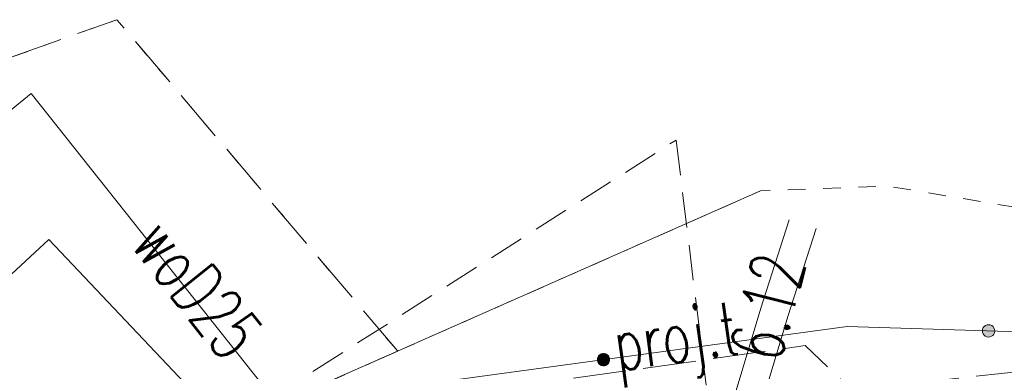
# Model space of a CAD drawing. Header units: millimetres. Extents: x -367306 to 168495, y -187323 to 82034.
# Tile 126 of 170: x -18962 to 8946, y 72062 to 82034. Entities that reach past the tile are written whole.
import ezdxf

# ---------------------------------------------------------------- set-up
doc = ezdxf.new("R2010")
doc.units = ezdxf.units.MM
doc.header["$MEASUREMENT"] = 0
for name, pattern in [('L_0_03', [1000, 500, -500]), ('L_0_04', [1500, 1000, -500]), ('L_0_06', [2000, 1500, -500])]:
    doc.linetypes.add(name, pattern=pattern)
for name, color, linetype, lineweight in [('Nowe_0_Nr_pióra__9', 7, 'Continuous', 13), ('Nowe_EGBU_Nr_pióra__8', 7, 'Continuous', 13), ('Nowe_EGBU_Nr_pióra__9', 7, 'Continuous', 13), ('Nowe_EGDE_Nr_pióra__9', 7, 'Continuous', 13), ('Nowe_EGKK_Nr_pióra__8', 7, 'Continuous', 13), ('Nowe_EGKK_Nr_pióra__9', 7, 'Continuous', 13), ('Nowe_EGUG_Nr_pióra__8', 7, 'Continuous', 13), ('Nowe_EGUG_Nr_pióra__9', 7, 'Continuous', 13), ('Nowe_GUPPRZ_O_Nr_pióra__8', 7, 'Continuous', 13), ('Nowe_OTOO_Nr_pióra__7', 7, 'Continuous', 13), ('Nowe_OTOO_Nr_pióra__8', 7, 'Continuous', 13), ('Nowe_OTOO_Nr_pióra__9', 7, 'Continuous', 13), ('Nowe_SUKP_Nr_pióra__8', 7, 'Continuous', 13), ('Nowe_SUKP_Nr_pióra__9', 7, 'Continuous', 13), ('Nowe_SUTP_Nr_pióra__8', 7, 'Continuous', 13), ('Nowe_SUTP_Nr_pióra__9', 7, 'Continuous', 13), ('Nowe_SUTP_O_Nr_pióra__8', 7, 'Continuous', 13), ('Nowe_SUWP_Nr_pióra__9', 7, 'Continuous', 13), ('Nowe_SUWP_O_Nr_pióra__8', 7, 'Continuous', 13)]:
    doc.layers.add(name, color=color, linetype=linetype, lineweight=lineweight)
doc.styles.add('STYL_AUTOMATYCZNY_3', font='Simplex.shx')

msp = doc.modelspace()

# ---------------------------------------------------------------- hatches: boundary and pattern name
at = {"layer": 'Nowe_OTOO_Nr_pióra__7', "linetype": 'Continuous', "lineweight": 13}
for points in [[(8673.8, 73203.4), (8669.3, 73248.8), (8653.1, 73291.5), (8626.4, 73328.6), (8591.1, 73357.5), (8549.4, 73376.3), (8504.3, 73383.7), (8458.9, 73379.1), (8416.1, 73362.9), (8379, 73336.2), (8350.1, 73300.9), (8331.4, 73259.2), (8324, 73214.1), (8328.6, 73168.7), (8344.7, 73126), (8371.4, 73088.9), (8406.8, 73060), (8448.4, 73041.2), (8493.5, 73033.8), (8539, 73038.4), (8581.7, 73054.6), (8618.8, 73081.2), (8647.7, 73116.6), (8666.5, 73158.3)], [(8673.8, 73203.4), (8669.3, 73248.8), (8653.1, 73291.5), (8626.4, 73328.6), (8591.1, 73357.5), (8549.4, 73376.3), (8504.3, 73383.7), (8458.9, 73379.1), (8416.1, 73362.9), (8379, 73336.2), (8350.1, 73300.9), (8331.4, 73259.2), (8324, 73214.1), (8328.6, 73168.7), (8344.7, 73126), (8371.4, 73088.9), (8406.8, 73060), (8448.4, 73041.2), (8493.5, 73033.8), (8539, 73038.4), (8581.7, 73054.6), (8618.8, 73081.2), (8647.7, 73116.6), (8666.5, 73158.3)], [(-2239.9, 72416.3), (-2251.9, 72460.4), (-2274.9, 72499.9), (-2307.4, 72532), (-2347, 72554.7), (-2391.2, 72566.3), (-2436.9, 72566.1), (-2481, 72554.1), (-2520.4, 72531.1), (-2552.6, 72498.7), (-2575.3, 72459), (-2586.9, 72414.8), (-2586.7, 72369.1), (-2574.7, 72325.1), (-2551.7, 72285.6), (-2519.2, 72253.4), (-2479.6, 72230.8), (-2435.4, 72219.1), (-2389.7, 72219.3), (-2345.6, 72231.3), (-2306.2, 72254.3), (-2274, 72286.8), (-2251.3, 72326.5), (-2239.7, 72370.6)], [(-2239.9, 72416.3), (-2251.9, 72460.4), (-2274.9, 72499.9), (-2307.4, 72532), (-2347, 72554.7), (-2391.2, 72566.3), (-2436.9, 72566.1), (-2481, 72554.1), (-2520.4, 72531.1), (-2552.6, 72498.7), (-2575.3, 72459), (-2586.9, 72414.8), (-2586.7, 72369.1), (-2574.7, 72325.1), (-2551.7, 72285.6), (-2519.2, 72253.4), (-2479.6, 72230.8), (-2435.4, 72219.1), (-2389.7, 72219.3), (-2345.6, 72231.3), (-2306.2, 72254.3), (-2274, 72286.8), (-2251.3, 72326.5), (-2239.7, 72370.6)]]:
    msp.add_hatch(color=7, dxfattribs=at).paths.add_polyline_path(points)

# ---------------------------------------------------------------- linework, layer by layer
at = {"layer": 'Nowe_0_Nr_pióra__9', "color": 7, "linetype": 'L_0_04', "lineweight": 13}
msp.add_lwpolyline([(-54175.8, -16615), (-36542.5, 13691.6), (-32491.5, 24497.6), (-41006.9, 52709.3), (-354.8, 78621.1), (4924.1, 35501.4), (-2954.1, 7738.8), (31962.3, -8247.3), (46488.5, 22925.7), (96328.3, 3296.1), (84395.1, -59501.6), (78496.2, -91288.2), (63259, -147476.2), (43808.2, -176834.2), (-26519.8, -152286.8), (-79150.4, -133916.5), (-87259.9, -85957.4)], close=True, dxfattribs=at)
at = {"layer": 'Nowe_EGBU_Nr_pióra__8', "color": 7, "linetype": 'Continuous', "lineweight": 13}
msp.add_line((-18138.4, 75797), (-18138.3, 75797), dxfattribs=at)
at = {"layer": 'Nowe_EGBU_Nr_pióra__9', "color": 7, "linetype": 'Continuous', "lineweight": 13, "flags": 128}
msp.add_lwpolyline([(-13108.4, 70487), (-22348.4, 61677), (-27458.4, 67037), (-26868.4, 67577), (-28288.4, 69107), (-23928.4, 73237), (-22488.4, 71767), (-18138.4, 75797)], close=True, dxfattribs=at)
at = {"layer": 'Nowe_EGDE_Nr_pióra__9', "color": 7, "linetype": 'Continuous', "lineweight": 13, "flags": 128}
for points in [[(-13108.4, 70487), (2031.6, 77177)], [(2031.6, 77177), (-13108.4, 70487)]]:
    msp.add_lwpolyline(points, dxfattribs=at)
at = {"layer": 'Nowe_EGKK_Nr_pióra__8', "color": 7, "linetype": 'Continuous', "lineweight": 13}
msp.add_line((-8247.5, 72634.9), (-8247.4, 72634.9), dxfattribs=at)
at = {"layer": 'Nowe_EGKK_Nr_pióra__9', "color": 7, "linetype": 'L_0_06', "lineweight": 13, "flags": 128}
msp.add_lwpolyline([(-8247.5, 72634.9), (-15818.4, 81577), (-16204.6, 82033.9), (-35117, 75320.9), (-27628.4, 67207), (-22348.4, 61677), (-13108.4, 70487)], close=True, dxfattribs=at)
at = {"layer": 'Nowe_EGUG_Nr_pióra__8', "color": 7, "linetype": 'Continuous', "lineweight": 13}
msp.add_line((-8247.5, 72634.9), (-8247.4, 72634.9), dxfattribs=at)
msp.add_line((-8247.5, 72634.9), (-8247.4, 72634.9), dxfattribs=at)
at = {"layer": 'Nowe_EGUG_Nr_pióra__9', "color": 7, "linetype": 'L_0_03', "lineweight": 13, "flags": 128}
for points in [[(-8247.5, 72634.9), (-15818.4, 81577), (-16204.6, 82033.9), (-35117, 75320.9), (-27628.4, 67207), (-22348.4, 61677), (-13108.4, 70487)], [(46581.5, 71966.3), (32238.7, 73735.5), (33004.3, 77483), (28801.2, 78207), (27781.6, 73637), (5621.6, 77317), (2031.6, 77177), (-8247.5, 72634.9), (-13108.4, 70487), (-22348.4, 61677), (-27338.4, 61637), (-42698.4, 47257), (-45608.4, 44517), (-47548.2, 42676.8), (-52428.4, 38047), (-17278.4, 56427), (6471.6, 64317), (30931.6, 67337), (59071.6, 65947), (59700.4, 65788.3)]]:
    msp.add_lwpolyline(points, close=True, dxfattribs=at)
at = {"layer": 'Nowe_OTOO_Nr_pióra__8', "color": 7, "linetype": 'Continuous', "lineweight": 13}
for p, q in [((4491.9, 73332.3), (4491.9, 73332.3)), ((8324, 73214.1), (8324.1, 73214.1)), ((8324, 73214.1), (8324.1, 73214.1)), ((8328.6, 73168.7), (8328.6, 73168.7)), ((8328.6, 73168.7), (8328.6, 73168.7)), ((8331.4, 73259.2), (8331.4, 73259.2)), ((8331.4, 73259.2), (8331.4, 73259.2)), ((8344.7, 73126), (8344.8, 73126)), ((8344.7, 73126), (8344.8, 73126)), ((8350.1, 73300.9), (8350.2, 73300.9)), ((8350.1, 73300.9), (8350.2, 73300.9)), ((8379, 73336.2), (8379.1, 73336.2)), ((8379, 73336.2), (8379.1, 73336.2)), ((8416.1, 73362.9), (8416.2, 73362.9)), ((8416.1, 73362.9), (8416.2, 73362.9)), ((8458.9, 73379.1), (8458.9, 73379.1)), ((8458.9, 73379.1), (8458.9, 73379.1)), ((8504.3, 73383.7), (8504.4, 73383.7)), ((8504.3, 73383.7), (8504.4, 73383.7)), ((8549.4, 73376.3), (8549.5, 73376.3)), ((8549.4, 73376.3), (8549.5, 73376.3)), ((8591.1, 73357.5), (8591.1, 73357.5)), ((8591.1, 73357.5), (8591.1, 73357.5)), ((8626.4, 73328.6), (8626.5, 73328.6)), ((8626.4, 73328.6), (8626.5, 73328.6)), ((8653.1, 73291.5), (8653.2, 73291.5)), ((8653.1, 73291.5), (8653.2, 73291.5)), ((8666.5, 73158.3), (8666.5, 73158.3)), ((8666.5, 73158.3), (8666.5, 73158.3)), ((8669.3, 73248.8), (8669.3, 73248.8)), ((8669.3, 73248.8), (8669.3, 73248.8)), ((8673.8, 73203.4), (8673.9, 73203.4)), ((8673.8, 73203.4), (8673.9, 73203.4)), ((8371.4, 73088.9), (8371.5, 73088.9)), ((8371.4, 73088.9), (8371.5, 73088.9)), ((8406.8, 73060), (8406.8, 73060)), ((8406.8, 73060), (8406.8, 73060)), ((8448.4, 73041.2), (8448.5, 73041.2)), ((8448.4, 73041.2), (8448.5, 73041.2)), ((8493.5, 73033.8), (8493.6, 73033.8)), ((8493.5, 73033.8), (8493.6, 73033.8)), ((8539, 73038.4), (8539, 73038.4)), ((8539, 73038.4), (8539, 73038.4)), ((8581.7, 73054.6), (8581.8, 73054.6)), ((8581.7, 73054.6), (8581.8, 73054.6)), ((8618.8, 73081.2), (8618.8, 73081.2)), ((8618.8, 73081.2), (8618.8, 73081.2)), ((8647.7, 73116.6), (8647.8, 73116.6)), ((8647.7, 73116.6), (8647.8, 73116.6)), ((-2436.9, 72566.1), (-2436.8, 72566.1)), ((-2436.9, 72566.1), (-2436.8, 72566.1)), ((-2391.2, 72566.3), (-2391.1, 72566.3)), ((-2391.2, 72566.3), (-2391.1, 72566.3)), ((-2586.9, 72414.8), (-2586.8, 72414.8)), ((-2586.9, 72414.8), (-2586.8, 72414.8)), ((-2586.7, 72369.1), (-2586.6, 72369.1)), ((-2586.7, 72369.1), (-2586.6, 72369.1)), ((-2575.3, 72459), (-2575.2, 72459)), ((-2575.3, 72459), (-2575.2, 72459)), ((-2574.7, 72325.1), (-2574.6, 72325.1)), ((-2574.7, 72325.1), (-2574.6, 72325.1)), ((-2552.6, 72498.7), (-2552.5, 72498.7)), ((-2552.6, 72498.7), (-2552.5, 72498.7)), ((-2551.7, 72285.6), (-2551.6, 72285.6)), ((-2551.7, 72285.6), (-2551.6, 72285.6)), ((-2520.4, 72531.1), (-2520.4, 72531.1)), ((-2520.4, 72531.1), (-2520.4, 72531.1)), ((-2481, 72554.1), (-2480.9, 72554.1)), ((-2481, 72554.1), (-2480.9, 72554.1)), ((-2347, 72554.7), (-2347, 72554.7)), ((-2347, 72554.7), (-2347, 72554.7)), ((-2307.4, 72532), (-2307.3, 72532)), ((-2307.4, 72532), (-2307.3, 72532)), ((-2274.9, 72499.9), (-2274.9, 72499.9)), ((-2274.9, 72499.9), (-2274.9, 72499.9)), ((-2274, 72286.8), (-2273.9, 72286.8)), ((-2274, 72286.8), (-2273.9, 72286.8)), ((-2251.9, 72460.4), (-2251.9, 72460.4)), ((-2251.9, 72460.4), (-2251.9, 72460.4)), ((-2251.3, 72326.5), (-2251.3, 72326.5)), ((-2251.3, 72326.5), (-2251.3, 72326.5)), ((-2239.9, 72416.3), (-2239.8, 72416.3)), ((-2239.9, 72416.3), (-2239.8, 72416.3)), ((-2239.7, 72370.6), (-2239.6, 72370.6)), ((-2239.7, 72370.6), (-2239.6, 72370.6)), ((-2519.2, 72253.4), (-2519.2, 72253.4)), ((-2519.2, 72253.4), (-2519.2, 72253.4)), ((-2479.6, 72230.8), (-2479.5, 72230.8)), ((-2479.6, 72230.8), (-2479.5, 72230.8)), ((-2435.4, 72219.1), (-2435.3, 72219.1)), ((-2435.4, 72219.1), (-2435.3, 72219.1)), ((-2389.7, 72219.3), (-2389.6, 72219.3)), ((-2389.7, 72219.3), (-2389.6, 72219.3)), ((-2345.6, 72231.3), (-2345.6, 72231.3)), ((-2345.6, 72231.3), (-2345.6, 72231.3)), ((-2306.2, 72254.3), (-2306.1, 72254.3)), ((-2306.2, 72254.3), (-2306.1, 72254.3))]:
    msp.add_line(p, q, dxfattribs=at)
at = {"layer": 'Nowe_OTOO_Nr_pióra__9', "color": 7, "linetype": 'Continuous', "lineweight": 13, "flags": 128}
msp.add_lwpolyline([(38473, 71234.9), (34565.2, 72299.2), (30412.1, 72455.1), (20002.4, 72854.2), (4491.9, 73332.3), (-9318.4, 71453.2)], dxfattribs=at)
for points in [[(8673.8, 73203.4), (8669.3, 73248.8), (8653.1, 73291.5), (8626.4, 73328.6), (8591.1, 73357.5), (8549.4, 73376.3), (8504.3, 73383.7), (8458.9, 73379.1), (8416.1, 73362.9), (8379, 73336.2), (8350.1, 73300.9), (8331.4, 73259.2), (8324, 73214.1), (8328.6, 73168.7), (8344.7, 73126), (8371.4, 73088.9), (8406.8, 73060), (8448.4, 73041.2), (8493.5, 73033.8), (8539, 73038.4), (8581.7, 73054.6), (8618.8, 73081.2), (8647.7, 73116.6), (8666.5, 73158.3)], [(8673.8, 73203.4), (8669.3, 73248.8), (8653.1, 73291.5), (8626.4, 73328.6), (8591.1, 73357.5), (8549.4, 73376.3), (8504.3, 73383.7), (8458.9, 73379.1), (8416.1, 73362.9), (8379, 73336.2), (8350.1, 73300.9), (8331.4, 73259.2), (8324, 73214.1), (8328.6, 73168.7), (8344.7, 73126), (8371.4, 73088.9), (8406.8, 73060), (8448.4, 73041.2), (8493.5, 73033.8), (8539, 73038.4), (8581.7, 73054.6), (8618.8, 73081.2), (8647.7, 73116.6), (8666.5, 73158.3)], [(-2239.9, 72416.3), (-2251.9, 72460.4), (-2274.9, 72499.9), (-2307.4, 72532), (-2347, 72554.7), (-2391.2, 72566.3), (-2436.9, 72566.1), (-2481, 72554.1), (-2520.4, 72531.1), (-2552.6, 72498.7), (-2575.3, 72459), (-2586.9, 72414.8), (-2586.7, 72369.1), (-2574.7, 72325.1), (-2551.7, 72285.6), (-2519.2, 72253.4), (-2479.6, 72230.8), (-2435.4, 72219.1), (-2389.7, 72219.3), (-2345.6, 72231.3), (-2306.2, 72254.3), (-2274, 72286.8), (-2251.3, 72326.5), (-2239.7, 72370.6)], [(-2239.9, 72416.3), (-2251.9, 72460.4), (-2274.9, 72499.9), (-2307.4, 72532), (-2347, 72554.7), (-2391.2, 72566.3), (-2436.9, 72566.1), (-2481, 72554.1), (-2520.4, 72531.1), (-2552.6, 72498.7), (-2575.3, 72459), (-2586.9, 72414.8), (-2586.7, 72369.1), (-2574.7, 72325.1), (-2551.7, 72285.6), (-2519.2, 72253.4), (-2479.6, 72230.8), (-2435.4, 72219.1), (-2389.7, 72219.3), (-2345.6, 72231.3), (-2306.2, 72254.3), (-2274, 72286.8), (-2251.3, 72326.5), (-2239.7, 72370.6)]]:
    msp.add_lwpolyline(points, close=True, dxfattribs=at)
at = {"layer": 'Nowe_SUKP_Nr_pióra__8', "color": 7, "linetype": 'Continuous', "lineweight": 13}
for p, q in [((2049.5, 73855.4), (2049.6, 73855.4)), ((2813.7, 73618.5), (2813.8, 73618.5))]:
    msp.add_line(p, q, dxfattribs=at)
at = {"layer": 'Nowe_SUKP_Nr_pióra__9', "color": 7, "linetype": 'Continuous', "lineweight": 13, "flags": 128}
for points in [[(2850.7, 76358.9), (2049.5, 73855.4), (-2991.1, 57053.2), (-8130.8, 40314.4)], [(3612.6, 76115.1), (2813.7, 73618.5), (-2225.6, 56820.8), (-7366, 40079.6)]]:
    msp.add_lwpolyline(points, dxfattribs=at)
at = {"layer": 'Nowe_SUTP_Nr_pióra__8', "color": 7, "linetype": 'Continuous', "lineweight": 13}
msp.add_line((3297.1, 72790.4), (3297.2, 72790.4), dxfattribs=at)
at = {"layer": 'Nowe_SUTP_Nr_pióra__9', "color": 7, "linetype": 'L_0_06', "lineweight": 13, "flags": 128}
msp.add_lwpolyline([(21439.3, 66730.5), (20956.2, 71325.9), (16972.5, 71587.8), (11637.5, 72298.8), (4626.9, 71541.1), (3297.1, 72790.4), (-5053.1, 71615.2), (-9082, 71143.9), (-13419, 68626.5)], dxfattribs=at)
at = {"layer": 'Nowe_SUWP_Nr_pióra__9', "color": 7, "linetype": 'Continuous', "lineweight": 13, "flags": 128}
msp.add_lwpolyline([(-22058.4, 72157), (-24838.4, 74887), (-18638.4, 79937), (-10378.4, 69537), (-8238.4, 67227)], dxfattribs=at)

# ---------------------------------------------------------------- texts
at = {"layer": 'Nowe_GUPPRZ_O_Nr_pióra__8', "color": 7, "linetype": 'Continuous', "lineweight": 13, "insert": (2594.3, 72263.1), "char_height": 1500, "attachment_point": 7, "rotation": 75.7, "style": 'STYL_AUTOMATYCZNY_3'}
msp.add_mtext('\\A1;{\\W0.660000x;\\pql;\\FSimplex.shx;6.12}', dxfattribs=at)
at = {"layer": 'Nowe_SUTP_O_Nr_pióra__8', "color": 7, "linetype": 'Continuous', "lineweight": 13, "insert": (-1938.5, 71575.6), "char_height": 1500, "attachment_point": 7, "rotation": 8, "style": 'STYL_AUTOMATYCZNY_3'}
msp.add_mtext('\\A1;{\\W0.660000x;\\pql;\\FSimplex.shx;proj.t}', dxfattribs=at)
at = {"layer": 'Nowe_SUWP_O_Nr_pióra__8', "color": 7, "linetype": 'Continuous', "lineweight": 13, "insert": (-15856.7, 75657.3), "char_height": 1500, "attachment_point": 7, "rotation": 308.5, "style": 'STYL_AUTOMATYCZNY_3'}
msp.add_mtext('\\A1;{\\W0.660000x;\\pql;\\FSimplex.shx;woD25}', dxfattribs=at)

doc.saveas('drawing.dxf')
